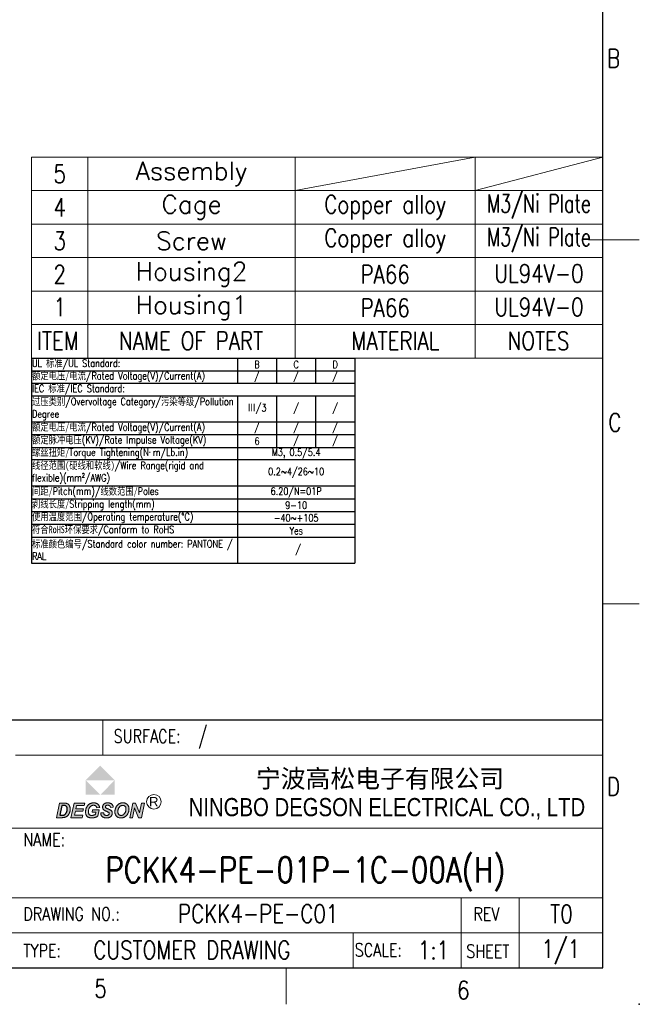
# Model space of a CAD drawing. Header units: inches. Extents: x 10161 to 10458, y -1741 to -1531.
# Tile 14 of 15: x 10373 to 10458, y -1741 to -1606. Entities that reach past the tile are written whole.
import ezdxf
from ezdxf.enums import TextEntityAlignment as Align

# ---------------------------------------------------------------- set-up
doc = ezdxf.new("R2010")
doc.units = ezdxf.units.IN
doc.header["$MEASUREMENT"] = 0
doc.layers.get('0').update_dxf_attribs({"lineweight": 30})
for name, color, linetype, lineweight in [('TEXT', 6, 'Continuous', 13), ('刻字', 1, 'Continuous', 13), ('尺寸线', 3, 'Continuous', 13), ('轮廓线', 7, 'Continuous', 30)]:
    doc.layers.add(name, color=color, linetype=linetype, lineweight=lineweight)
doc.styles.add('arial-V1.1', font='arial.ttf')
doc.styles.add('Romans-高1.8', font='romans.shx', dxfattribs={"width": 0.8, "height": 1.8})
doc.styles.add('romans-高2.5', font='romans.shx', dxfattribs={"width": 0.8, "height": 2.5})
doc.styles.add('romans-高3.5', font='romans.shx', dxfattribs={"width": 0.8, "height": 3.5})
doc.styles.add('宋体-高2.5', font='txt', dxfattribs={"width": 0.8, "height": 2.5})
doc.styles.add('黑体-V1.1', font='simhei.ttf')

# ---------------------------------------------------------------- blocks, each defined once
blk = doc.blocks.new('*T6')
at = {"layer": '尺寸线', "color": 0, "lineweight": -2}
for p, q in [((0, 0), (28.29, 0)), ((0, 0), (0, -1.75)), ((28.29, 0), (33.66, 0)), ((28.29, 0), (28.29, -1.75)), ((33.66, 0), (39.03, 0)), ((33.66, 0), (33.66, -1.75)), ((39.03, 0), (44.41, 0)), ((39.03, 0), (39.03, -1.75)), ((44.41, 0), (44.41, -1.75)), ((0, -1.75), (28.29, -1.75)), ((0, -1.75), (0, -3.45)), ((28.29, -1.75), (33.66, -1.75)), ((28.29, -1.75), (28.29, -3.45)), ((33.66, -1.75), (39.03, -1.75)), ((33.66, -1.75), (33.66, -3.45)), ((39.03, -1.75), (44.41, -1.75)), ((39.03, -1.75), (39.03, -3.45)), ((44.41, -1.75), (44.41, -3.45)), ((0, -3.45), (28.29, -3.45)), ((0, -3.45), (0, -5.2)), ((28.29, -3.45), (33.66, -3.45)), ((33.66, -3.45), (39.03, -3.45)), ((39.03, -3.45), (44.41, -3.45)), ((44.41, -3.45), (44.41, -5.2)), ((0, -5.2), (28.29, -5.2)), ((0, -5.2), (0, -8.77)), ((28.29, -5.2), (33.66, -5.2)), ((28.29, -5.2), (28.29, -8.77)), ((33.66, -5.2), (39.03, -5.2)), ((33.66, -5.2), (33.66, -8.77)), ((39.03, -5.2), (44.41, -5.2)), ((39.03, -5.2), (39.03, -8.77)), ((44.41, -5.2), (44.41, -8.77)), ((0, -8.77), (28.29, -8.77)), ((0, -8.77), (0, -10.52)), ((28.29, -8.77), (33.66, -8.77)), ((28.29, -8.77), (28.29, -10.52)), ((33.66, -8.77), (39.03, -8.77)), ((33.66, -8.77), (33.66, -10.52)), ((39.03, -8.77), (44.41, -8.77)), ((39.03, -8.77), (39.03, -10.52)), ((44.41, -8.77), (44.41, -10.52)), ((0, -10.52), (28.29, -10.52)), ((0, -10.52), (0, -12.27)), ((28.29, -10.52), (33.66, -10.52)), ((28.29, -10.52), (28.29, -12.27)), ((33.66, -10.52), (39.03, -10.52)), ((33.66, -10.52), (33.66, -12.27)), ((39.03, -10.52), (44.41, -10.52)), ((39.03, -10.52), (39.03, -12.27)), ((44.41, -10.52), (44.41, -12.27)), ((0, -12.27), (28.29, -12.27)), ((0, -12.27), (0, -13.95)), ((28.29, -12.27), (33.66, -12.27)), ((28.29, -12.27), (28.29, -13.95)), ((33.66, -12.27), (39.03, -12.27)), ((39.03, -12.27), (44.41, -12.27)), ((44.41, -12.27), (44.41, -13.95)), ((0, -13.95), (28.29, -13.95)), ((0, -13.95), (0, -17.57)), ((28.29, -13.95), (33.66, -13.95)), ((28.29, -13.95), (28.29, -17.57)), ((33.66, -13.95), (39.03, -13.95)), ((39.03, -13.95), (44.41, -13.95)), ((44.41, -13.95), (44.41, -17.57)), ((0, -17.57), (28.29, -17.57)), ((0, -17.57), (0, -19.32)), ((28.29, -17.57), (33.66, -17.57)), ((28.29, -17.57), (28.29, -19.32)), ((33.66, -17.57), (39.03, -17.57)), ((39.03, -17.57), (44.41, -17.57)), ((44.41, -17.57), (44.41, -19.32)), ((0, -19.32), (28.29, -19.32)), ((0, -19.32), (0, -21.08)), ((28.29, -19.32), (33.66, -19.32)), ((28.29, -19.32), (28.29, -21.08)), ((33.66, -19.32), (39.03, -19.32)), ((39.03, -19.32), (44.41, -19.32)), ((44.41, -19.32), (44.41, -21.08)), ((0, -21.08), (28.29, -21.08)), ((0, -21.08), (0, -22.83)), ((28.29, -21.08), (33.66, -21.08)), ((28.29, -21.08), (28.29, -22.83)), ((33.66, -21.08), (39.03, -21.08)), ((39.03, -21.08), (44.41, -21.08)), ((44.41, -21.08), (44.41, -22.83)), ((0, -22.83), (28.29, -22.83)), ((0, -22.83), (0, -24.58)), ((28.29, -22.83), (33.66, -22.83)), ((28.29, -22.83), (28.29, -24.58)), ((33.66, -22.83), (39.03, -22.83)), ((39.03, -22.83), (44.41, -22.83)), ((44.41, -22.83), (44.41, -24.58)), ((0, -24.58), (28.29, -24.58)), ((0, -24.58), (0, -28.15)), ((28.29, -24.58), (33.66, -24.58)), ((28.29, -24.58), (28.29, -28.15)), ((33.66, -24.58), (39.03, -24.58)), ((39.03, -24.58), (44.41, -24.58)), ((44.41, -24.58), (44.41, -28.15)), ((0, -28.15), (28.29, -28.15)), ((28.29, -28.15), (33.66, -28.15)), ((33.66, -28.15), (39.03, -28.15)), ((39.03, -28.15), (44.41, -28.15))]:
    blk.add_line(p, q, dxfattribs=at)
at = {"layer": '尺寸线', "color": 6, "lineweight": 13, "style": 'Romans-高1.8'}
for s, insert, char_height, width, attachment_point in [('UL {\\fNSimSun|b0|i0|c134|p49;标准\\Fsimplex|c0;/}UL Standard:', (0.06, -0.88), 1.0183, 28.1657, 4), ('{\\C3;B}', (30.97, -0.88), 1.018, 5.2543, 5), ('{\\C3;C}', (36.35, -0.88), 1.018, 5.2543, 5), ('{\\C3;D}', (41.72, -0.88), 1.018, 5.2543, 5), ('{\\fSimSun|b0|i0|c134|p54;额定电压/\\fSimSun|b0|i0|c134|p2;电流}/Rated Voltage(V)/Current(A)', (0.06, -2.6), 1.0183, 28.1657, 4), ('IEC {\\fNSimSun|b0|i0|c134|p49;标准}/IEC Standard:', (0.06, -4.33), 1.0183, 44.2886, 4), ('{\\fSimSun|b0|i0|c134|p54;过压类别}/Overvoltage Category/{\\fSimSun|b0|i0|c134|p54;污染等级}/Pollution Degree', (0.06, -6.99), 1.0183, 28.1657, 4), ('{\\fNSimSun|b0|i0|c134|p49;\\C3;Ⅲ\\Fromans|c0;/3}', (30.97, -6.99), 1.0183, 5.2543, 5), ('{\\C3;/}', (36.35, -6.99), 1.018, 5.2543, 5), ('{\\C3;/}', (41.72, -6.99), 1.018, 5.2543, 5), ('{\\fSimSun|b0|i0|c134|p54;额定电压/\\fSimSun|b0|i0|c134|p2;电流}/Rated Voltage(V)/Current(A)', (0.06, -9.64), 1.0183, 28.1657, 4), ('{\\C3;/} ', (30.97, -9.64), 1.018, 5.2543, 5), ('{\\C3;/}', (36.35, -9.64), 1.018, 5.2543, 5), ('{\\C3;/}', (41.72, -9.64), 1.018, 5.2543, 5), ('{\\fSimSun|b0|i0|c134|p54;额定脉冲电压}(KV)/Rate Impulse Voltage(KV)', (0.06, -11.4), 1.0183, 28.1657, 4), ('{\\C3;/}', (36.35, -11.4), 1.018, 5.2543, 5), ('{\\C3;/}', (41.72, -11.4), 1.018, 5.2543, 5), ('{\\C3;6}', (30.97, -11.4), 1.018, 5.2543, 5), ('{\\fSimSun|b0|i0|c134|p2;螺丝扭矩\\fNSimSun|b0|i0|c134|p49;/}Torque Tightening(N{\\fMicrosoft YaHei|b0|i0|c134|p34;· }m/Lb.in)', (0.06, -13.11), 1.01829, 28.1657, 4), ('{\\C3;M3, 0.5/5.4 }', (36.35, -13.11), 1.0183, 16.0029, 5), ('{\\fSimSun|b0|i0|c134|p2;线径范围\\fSimSun|b0|i0|c0|p2;(\\fSimSun|b0|i0|c134|p2;硬线和软线\\fSimSun|b0|i0|c0|p2;)}/Wire Range(rigid and flexible)(mm²/AWG)', (0.06, -15.76), 1.01829, 28.1657, 4), ('{\\C3;0.2~4/26~10}', (36.35, -15.76), 1.0183, 16.0029, 5), ('{\\fSimSun|b0|i0|c134|p2;间距\\fNSimSun|b0|i0|c134|p49;/}Pitch(mm)/{\\fSimSun|b0|i0|c134|p2;线数范围\\fNSimSun|b0|i0|c134|p49;/\\Fsimplex|c0;Poles}', (0.06, -18.45), 1.01829, 28.1657, 4), ('{\\C3;6.20/N=01P}', (36.35, -18.45), 1.0183, 16.0029, 5), ('{\\fSimSun|b0|i0|c134|p2;剥线长度\\fNSimSun|b0|i0|c134|p49;/}Stripping length(mm)', (0.06, -20.2), 1.0183, 28.1657, 4), ('{\\C3;9-10}', (36.35, -20.2), 1.018, 16.0029, 5), ('{\\fSimSun|b0|i0|c134|p2;使用温度范围}/Operating temperature(%%DC)', (0.06, -21.95), 1.0183, 28.1657, 4), ('{\\C3;-40~+105}', (36.35, -21.95), 1.0183, 16.0029, 5), ('{\\fSimSun|b0|i0|c134|p2;符合\\fSimSun|b0|i0|c0|p2;RoHS\\fSimSun|b0|i0|c134|p2;环保要求}/Conform to RoHS', (0.06, -23.71), 1.0183, 28.1657, 4), ('{\\C3;Yes}', (36.35, -23.71), 1.018, 16.0029, 5)]:
    blk.add_mtext(s, dxfattribs=dict(at, insert=insert, char_height=char_height, width=width, attachment_point=attachment_point))
at = {"layer": '尺寸线', "lineweight": 13, "style": 'Romans-高1.8'}
for s, insert, char_height, width, attachment_point in [('/', (30.97, -2.6), 1.02, 5.2543, 5), ('/', (36.35, -2.6), 1.02, 5.2543, 5), ('/', (41.72, -2.6), 1.02, 5.2543, 5), ('{\\fSimSun|b0|i0|c134|p2;\\C6;标准颜色编号\\Fromans|c134;/Standard color number: PANTONE / RAL }', (0.06, -26.37), 1.0183, 28.1657, 4), (' /', (36.35, -26.37), 1.018, 16.0029, 5)]:
    blk.add_mtext(s, dxfattribs=dict(at, insert=insert, char_height=char_height, width=width, attachment_point=attachment_point))
blk = doc.blocks.new('FOR-1754 Rev.1.1-A4客户图')
at = {"layer": '轮廓线'}
h = blk.add_hatch(color=1, dxfattribs=at)
h.paths.add_polyline_path([(-69.07, 27.78), (-71.07, 25.78), (-67.07, 25.78)])
h.paths.add_polyline_path([(-67.07, 25.78), (-69.07, 23.77), (-67.07, 23.77)])
h.paths.add_polyline_path([(-71.07, 25.78), (-71.07, 23.77), (-69.07, 23.77)])
blk.add_hatch(color=1, dxfattribs=at).paths.add_polyline_path([(-69.07, 23.77), (-67.07, 23.77), (-67.07, 25.78)])
h = blk.add_hatch(color=256, dxfattribs=at)
h.paths.add_polyline_path([(-65.7, 22.64), (-65.74, 22.65), (-65.79, 22.66), (-65.84, 22.66), (-65.89, 22.67), (-65.94, 22.67), (-65.98, 22.67), (-66.03, 22.66), (-66.08, 22.66), (-66.13, 22.65), (-66.17, 22.65), (-66.22, 22.64), (-66.27, 22.62), (-66.31, 22.61), (-66.35, 22.59), (-66.39, 22.58), (-66.44, 22.56), (-66.48, 22.53), (-66.52, 22.51), (-66.56, 22.48), (-66.6, 22.45), (-66.63, 22.42), (-66.67, 22.39), (-66.7, 22.36), (-66.73, 22.32), (-66.77, 22.29), (-66.79, 22.25), (-66.81, 22.23), (-66.84, 22.19), (-66.86, 22.15), (-66.88, 22.11), (-66.9, 22.07), (-66.92, 22.02), (-66.94, 21.98), (-66.96, 21.93), (-66.98, 21.89), (-66.99, 21.84), (-67.01, 21.79), (-67.02, 21.75), (-67.03, 21.7), (-67.04, 21.65), (-67.05, 21.6), (-67.05, 21.56), (-67.06, 21.51), (-67.06, 21.46), (-67.06, 21.42), (-67.06, 21.41), (-67.06, 21.36), (-67.06, 21.32), (-67.05, 21.27), (-67.04, 21.22), (-67.03, 21.18), (-67.02, 21.13), (-67, 21.09), (-66.98, 21.04), (-66.97, 21), (-66.94, 20.96), (-66.92, 20.92), (-66.89, 20.89), (-66.86, 20.85), (-66.83, 20.82), (-66.79, 20.79), (-66.75, 20.75), (-66.71, 20.72), (-66.7, 20.72), (-66.66, 20.69), (-66.62, 20.67), (-66.58, 20.66), (-66.54, 20.64), (-66.49, 20.63), (-66.45, 20.62), (-66.4, 20.61), (-66.35, 20.6), (-66.3, 20.6), (-66.24, 20.6), (-66.21, 20.6), (-66.16, 20.6), (-66.11, 20.6), (-66.06, 20.61), (-66.01, 20.62), (-65.97, 20.63), (-65.92, 20.64), (-65.88, 20.66), (-65.83, 20.67), (-65.79, 20.69), (-65.75, 20.71), (-65.71, 20.73), (-65.67, 20.76), (-65.63, 20.78), (-65.59, 20.81), (-65.56, 20.84), (-65.52, 20.87), (-65.49, 20.9), (-65.45, 20.93), (-65.42, 20.97), (-65.39, 21), (-65.37, 21.04), (-65.34, 21.08), (-65.31, 21.12), (-65.29, 21.17), (-65.26, 21.21), (-65.26, 21.23), (-65.24, 21.27), (-65.22, 21.32), (-65.2, 21.36), (-65.18, 21.41), (-65.17, 21.45), (-65.16, 21.5), (-65.14, 21.54), (-65.14, 21.59), (-65.13, 21.64), (-65.12, 21.68), (-65.12, 21.73), (-65.12, 21.78), (-65.11, 21.83), (-65.11, 21.84), (-65.12, 21.89), (-65.12, 21.94), (-65.13, 21.99), (-65.14, 22.04), (-65.15, 22.09), (-65.16, 22.13), (-65.17, 22.17), (-65.19, 22.22), (-65.21, 22.26), (-65.23, 22.3), (-65.26, 22.33), (-65.28, 22.37), (-65.31, 22.4), (-65.34, 22.44), (-65.35, 22.44), (-65.38, 22.47), (-65.41, 22.5), (-65.45, 22.53), (-65.49, 22.55), (-65.53, 22.57), (-65.57, 22.59), (-65.61, 22.61), (-65.65, 22.63)])
h.paths.add_polyline_path([(-65.8, 22.29), (-65.76, 22.27), (-65.72, 22.25), (-65.69, 22.22), (-65.65, 22.19), (-65.64, 22.17), (-65.61, 22.14), (-65.59, 22.1), (-65.57, 22.06), (-65.55, 22.02), (-65.54, 21.97), (-65.53, 21.92), (-65.53, 21.87), (-65.53, 21.82), (-65.53, 21.8), (-65.53, 21.76), (-65.53, 21.71), (-65.54, 21.66), (-65.55, 21.62), (-65.56, 21.57), (-65.57, 21.53), (-65.59, 21.48), (-65.6, 21.43), (-65.62, 21.38), (-65.65, 21.34), (-65.67, 21.29), (-65.7, 21.25), (-65.72, 21.21), (-65.75, 21.17), (-65.78, 21.14), (-65.81, 21.11), (-65.84, 21.08), (-65.88, 21.05), (-65.93, 21.02), (-65.98, 20.99), (-66.02, 20.98), (-66.06, 20.96), (-66.11, 20.95), (-66.15, 20.94), (-66.2, 20.94), (-66.24, 20.94), (-66.29, 20.95), (-66.34, 20.96), (-66.38, 20.98), (-66.42, 20.99), (-66.46, 21.02), (-66.5, 21.05), (-66.53, 21.08), (-66.56, 21.12), (-66.58, 21.15), (-66.6, 21.19), (-66.62, 21.24), (-66.64, 21.28), (-66.65, 21.33), (-66.65, 21.38), (-66.65, 21.43), (-66.65, 21.46), (-66.65, 21.51), (-66.65, 21.56), (-66.64, 21.61), (-66.63, 21.65), (-66.62, 21.7), (-66.61, 21.74), (-66.59, 21.79), (-66.58, 21.83), (-66.56, 21.87), (-66.54, 21.92), (-66.52, 21.96), (-66.49, 22), (-66.46, 22.04), (-66.44, 22.07), (-66.41, 22.11), (-66.38, 22.15), (-66.34, 22.18), (-66.31, 22.21), (-66.27, 22.24), (-66.23, 22.26), (-66.19, 22.28), (-66.15, 22.3), (-66.11, 22.31), (-66.07, 22.32), (-66.02, 22.32), (-65.97, 22.32), (-65.94, 22.32), (-65.89, 22.32), (-65.85, 22.31)], flags=16)
h.paths.add_polyline_path([(-65.01, 20.63), (-64.62, 20.63), (-64.34, 21.98), (-63.8, 20.63), (-63.42, 20.63), (-63, 22.63), (-63.38, 22.63), (-63.66, 21.29), (-64.21, 22.63), (-64.59, 22.63)])
h.paths.add_polyline_path([(-68.2, 22.32), (-68.15, 22.33), (-68.1, 22.34), (-68.04, 22.34), (-67.99, 22.34), (-67.94, 22.33), (-67.89, 22.32), (-67.85, 22.31), (-67.81, 22.29), (-67.77, 22.26), (-67.74, 22.22), (-67.71, 22.19), (-67.69, 22.14), (-67.68, 22.1), (-67.67, 22.04), (-67.28, 22.06), (-67.28, 22.1), (-67.29, 22.15), (-67.3, 22.19), (-67.31, 22.24), (-67.33, 22.28), (-67.35, 22.32), (-67.37, 22.36), (-67.4, 22.4), (-67.42, 22.44), (-67.46, 22.47), (-67.49, 22.5), (-67.5, 22.51), (-67.53, 22.54), (-67.57, 22.56), (-67.61, 22.58), (-67.65, 22.6), (-67.69, 22.61), (-67.73, 22.63), (-67.78, 22.64), (-67.82, 22.65), (-67.87, 22.66), (-67.93, 22.66), (-67.98, 22.67), (-68.04, 22.67), (-68.04, 22.67), (-68.09, 22.67), (-68.15, 22.66), (-68.2, 22.66), (-68.25, 22.65), (-68.3, 22.64), (-68.34, 22.63), (-68.38, 22.61), (-68.43, 22.59), (-68.46, 22.57), (-68.5, 22.55), (-68.53, 22.53), (-68.56, 22.5), (-68.57, 22.5), (-68.6, 22.46), (-68.63, 22.43), (-68.66, 22.39), (-68.68, 22.35), (-68.7, 22.31), (-68.72, 22.27), (-68.73, 22.22), (-68.74, 22.18), (-68.75, 22.13), (-68.75, 22.08), (-68.75, 22.06), (-68.74, 22.01), (-68.73, 21.96), (-68.72, 21.91), (-68.71, 21.87), (-68.69, 21.83), (-68.68, 21.82), (-68.66, 21.78), (-68.63, 21.75), (-68.59, 21.71), (-68.56, 21.68), (-68.52, 21.66), (-68.49, 21.64), (-68.46, 21.62), (-68.42, 21.6), (-68.38, 21.58), (-68.34, 21.56), (-68.29, 21.53), (-68.23, 21.51), (-68.18, 21.49), (-68.13, 21.47), (-68.07, 21.44), (-68.02, 21.41), (-67.98, 21.39), (-67.94, 21.37), (-67.91, 21.35), (-67.89, 21.34), (-67.87, 21.32), (-67.84, 21.28), (-67.82, 21.24), (-67.82, 21.18), (-67.83, 21.13), (-67.85, 21.09), (-67.87, 21.05), (-67.92, 21.01), (-67.96, 20.99), (-67.99, 20.97), (-68.04, 20.96), (-68.09, 20.95), (-68.14, 20.94), (-68.2, 20.94), (-68.24, 20.94), (-68.3, 20.95), (-68.35, 20.96), (-68.4, 20.97), (-68.44, 20.98), (-68.48, 21), (-68.51, 21.02), (-68.54, 21.06), (-68.56, 21.1), (-68.58, 21.14), (-68.59, 21.18), (-68.59, 21.24), (-68.6, 21.3), (-68.99, 21.28), (-68.99, 21.25), (-68.99, 21.2), (-68.98, 21.15), (-68.98, 21.1), (-68.97, 21.05), (-68.95, 21.01), (-68.94, 20.97), (-68.92, 20.93), (-68.9, 20.9), (-68.88, 20.86), (-68.85, 20.83), (-68.82, 20.79), (-68.78, 20.76), (-68.74, 20.74), (-68.7, 20.71), (-68.65, 20.69), (-68.63, 20.68), (-68.59, 20.66), (-68.54, 20.65), (-68.5, 20.63), (-68.45, 20.62), (-68.41, 20.61), (-68.36, 20.61), (-68.31, 20.6), (-68.26, 20.6), (-68.2, 20.6), (-68.19, 20.6), (-68.13, 20.6), (-68.08, 20.6), (-68.03, 20.61), (-67.98, 20.62), (-67.93, 20.63), (-67.89, 20.64), (-67.84, 20.66), (-67.8, 20.67), (-67.76, 20.69), (-67.72, 20.71), (-67.69, 20.74), (-67.65, 20.76), (-67.62, 20.79), (-67.59, 20.82), (-67.55, 20.86), (-67.52, 20.89), (-67.5, 20.93), (-67.47, 20.97), (-67.46, 21.01), (-67.44, 21.06), (-67.43, 21.1), (-67.42, 21.14), (-67.41, 21.19), (-67.41, 21.24), (-67.41, 21.25), (-67.42, 21.3), (-67.42, 21.35), (-67.43, 21.4), (-67.45, 21.44), (-67.47, 21.48), (-67.49, 21.52), (-67.52, 21.56), (-67.55, 21.59), (-67.56, 21.6), (-67.58, 21.62), (-67.61, 21.64), (-67.64, 21.66), (-67.68, 21.68), (-67.72, 21.7), (-67.77, 21.73), (-67.81, 21.75), (-67.87, 21.78), (-67.93, 21.8), (-67.99, 21.83), (-68.05, 21.86), (-68.11, 21.88), (-68.16, 21.91), (-68.2, 21.93), (-68.24, 21.95), (-68.27, 21.97), (-68.29, 21.99), (-68.3, 22), (-68.33, 22.04), (-68.35, 22.08), (-68.35, 22.13), (-68.35, 22.16), (-68.34, 22.21), (-68.31, 22.25), (-68.28, 22.29), (-68.24, 22.31)])
h.paths.add_polyline_path([(-70.12, 22.32), (-70.07, 22.33), (-70.02, 22.33), (-69.97, 22.33), (-69.95, 22.33), (-69.9, 22.33), (-69.85, 22.32), (-69.81, 22.31), (-69.77, 22.29), (-69.73, 22.27), (-69.69, 22.25), (-69.67, 22.23), (-69.64, 22.2), (-69.61, 22.17), (-69.59, 22.13), (-69.56, 22.09), (-69.55, 22.04), (-69.53, 21.99), (-69.14, 22.04), (-69.15, 22.08), (-69.17, 22.13), (-69.18, 22.17), (-69.2, 22.22), (-69.22, 22.26), (-69.25, 22.3), (-69.27, 22.34), (-69.3, 22.38), (-69.32, 22.41), (-69.36, 22.45), (-69.39, 22.48), (-69.42, 22.51), (-69.44, 22.52), (-69.47, 22.54), (-69.51, 22.56), (-69.55, 22.58), (-69.59, 22.6), (-69.63, 22.62), (-69.68, 22.63), (-69.72, 22.64), (-69.77, 22.65), (-69.82, 22.66), (-69.87, 22.66), (-69.92, 22.67), (-69.98, 22.67), (-70, 22.67), (-70.05, 22.67), (-70.1, 22.66), (-70.15, 22.66), (-70.2, 22.65), (-70.24, 22.64), (-70.29, 22.63), (-70.33, 22.61), (-70.38, 22.6), (-70.42, 22.58), (-70.46, 22.56), (-70.5, 22.54), (-70.54, 22.52), (-70.58, 22.49), (-70.6, 22.47), (-70.64, 22.45), (-70.67, 22.42), (-70.71, 22.39), (-70.74, 22.35), (-70.77, 22.32), (-70.8, 22.28), (-70.83, 22.25), (-70.86, 22.21), (-70.88, 22.17), (-70.91, 22.13), (-70.93, 22.08), (-70.96, 22.04), (-70.97, 21.99), (-70.99, 21.94), (-71.01, 21.9), (-71.03, 21.85), (-71.04, 21.81), (-71.05, 21.76), (-71.06, 21.72), (-71.07, 21.67), (-71.08, 21.62), (-71.08, 21.58), (-71.09, 21.53), (-71.09, 21.48), (-71.09, 21.43), (-71.09, 21.38), (-71.09, 21.33), (-71.08, 21.28), (-71.08, 21.23), (-71.07, 21.18), (-71.05, 21.14), (-71.04, 21.09), (-71.03, 21.05), (-71.01, 21.01), (-70.99, 20.97), (-70.97, 20.93), (-70.94, 20.9), (-70.91, 20.86), (-70.89, 20.83), (-70.85, 20.8), (-70.82, 20.77), (-70.8, 20.75), (-70.76, 20.72), (-70.73, 20.7), (-70.69, 20.68), (-70.65, 20.66), (-70.61, 20.65), (-70.56, 20.64), (-70.52, 20.62), (-70.47, 20.62), (-70.42, 20.61), (-70.36, 20.6), (-70.31, 20.6), (-70.25, 20.6), (-70.21, 20.6), (-70.16, 20.6), (-70.11, 20.61), (-70.07, 20.61), (-70.02, 20.62), (-69.97, 20.62), (-69.92, 20.63), (-69.88, 20.64), (-69.83, 20.66), (-69.78, 20.67), (-69.74, 20.68), (-69.69, 20.7), (-69.64, 20.72), (-69.6, 20.74), (-69.55, 20.76), (-69.51, 20.78), (-69.47, 20.8), (-69.43, 20.82), (-69.4, 20.84), (-69.22, 21.7), (-70.11, 21.7), (-70.18, 21.37), (-69.67, 21.37), (-69.73, 21.07), (-69.75, 21.06), (-69.79, 21.04), (-69.83, 21.03), (-69.87, 21.01), (-69.92, 21), (-69.97, 20.98), (-70.01, 20.97), (-70.06, 20.96), (-70.1, 20.95), (-70.15, 20.95), (-70.2, 20.94), (-70.24, 20.94), (-70.29, 20.94), (-70.34, 20.95), (-70.39, 20.96), (-70.43, 20.97), (-70.48, 20.99), (-70.51, 21.01), (-70.55, 21.04), (-70.58, 21.06), (-70.59, 21.08), (-70.62, 21.11), (-70.64, 21.15), (-70.65, 21.19), (-70.67, 21.23), (-70.68, 21.27), (-70.69, 21.32), (-70.69, 21.38), (-70.69, 21.44), (-70.69, 21.49), (-70.69, 21.54), (-70.68, 21.59), (-70.68, 21.64), (-70.67, 21.69), (-70.66, 21.73), (-70.65, 21.78), (-70.63, 21.82), (-70.62, 21.87), (-70.6, 21.91), (-70.58, 21.95), (-70.56, 22), (-70.53, 22.04), (-70.5, 22.08), (-70.47, 22.11), (-70.44, 22.15), (-70.41, 22.18), (-70.38, 22.21), (-70.34, 22.23), (-70.34, 22.23), (-70.29, 22.26), (-70.25, 22.28), (-70.21, 22.29), (-70.16, 22.31)])
h.paths.add_polyline_path([(-71.26, 22.3), (-71.19, 22.63), (-72.67, 22.63), (-73.09, 20.63), (-71.53, 20.63), (-71.45, 20.97), (-72.62, 20.97), (-72.49, 21.51), (-71.46, 21.51), (-71.39, 21.84), (-72.42, 21.84), (-72.33, 22.3)])
h.paths.add_polyline_path([(-73.95, 22.63), (-74.01, 22.63), (-74.07, 22.63), (-74.14, 22.63), (-74.68, 22.63), (-75.1, 20.63), (-74.38, 20.63), (-74.31, 20.63), (-74.26, 20.64), (-74.2, 20.64), (-74.15, 20.64), (-74.11, 20.65), (-74.07, 20.65), (-74.03, 20.66), (-74, 20.66), (-73.97, 20.67), (-73.92, 20.69), (-73.87, 20.7), (-73.82, 20.72), (-73.78, 20.74), (-73.74, 20.76), (-73.7, 20.78), (-73.66, 20.81), (-73.63, 20.83), (-73.6, 20.85), (-73.57, 20.88), (-73.54, 20.91), (-73.51, 20.95), (-73.48, 20.98), (-73.45, 21.02), (-73.42, 21.06), (-73.39, 21.1), (-73.37, 21.14), (-73.34, 21.18), (-73.32, 21.23), (-73.31, 21.25), (-73.29, 21.29), (-73.27, 21.33), (-73.26, 21.37), (-73.25, 21.42), (-73.23, 21.46), (-73.22, 21.51), (-73.21, 21.55), (-73.21, 21.6), (-73.2, 21.65), (-73.2, 21.7), (-73.2, 21.75), (-73.19, 21.8), (-73.19, 21.85), (-73.2, 21.89), (-73.2, 21.94), (-73.21, 21.99), (-73.22, 22.04), (-73.23, 22.08), (-73.24, 22.13), (-73.26, 22.18), (-73.27, 22.22), (-73.29, 22.26), (-73.31, 22.3), (-73.33, 22.32), (-73.36, 22.37), (-73.39, 22.4), (-73.42, 22.44), (-73.45, 22.47), (-73.46, 22.48), (-73.5, 22.51), (-73.54, 22.53), (-73.59, 22.56), (-73.63, 22.58), (-73.66, 22.59), (-73.71, 22.6), (-73.75, 22.61), (-73.8, 22.62), (-73.85, 22.63), (-73.88, 22.63), (-73.91, 22.63)])
h.paths.add_polyline_path([(-73.96, 22.3), (-73.92, 22.29), (-73.88, 22.29), (-73.85, 22.28), (-73.81, 22.26), (-73.78, 22.24), (-73.74, 22.21), (-73.71, 22.18), (-73.68, 22.14), (-73.66, 22.1), (-73.64, 22.07), (-73.63, 22.03), (-73.62, 21.98), (-73.61, 21.93), (-73.61, 21.87), (-73.61, 21.82), (-73.61, 21.8), (-73.61, 21.75), (-73.61, 21.7), (-73.62, 21.65), (-73.63, 21.6), (-73.63, 21.55), (-73.65, 21.51), (-73.66, 21.46), (-73.67, 21.42), (-73.69, 21.38), (-73.7, 21.36), (-73.73, 21.31), (-73.75, 21.27), (-73.78, 21.23), (-73.8, 21.19), (-73.83, 21.15), (-73.86, 21.12), (-73.9, 21.09), (-73.91, 21.07), (-73.95, 21.04), (-73.99, 21.02), (-74.04, 21), (-74.08, 20.98), (-74.11, 20.98), (-74.15, 20.97), (-74.19, 20.96), (-74.24, 20.96), (-74.29, 20.96), (-74.35, 20.96), (-74.41, 20.96), (-74.62, 20.96), (-74.34, 22.3), (-74.1, 22.3), (-74.08, 22.3), (-74.02, 22.3)], flags=16)
at = {"layer": 'TEXT'}
for p, q in [((0, 50), (5, 50)), ((-43.5, 0), (-43.5, -5))]:
    blk.add_line(p, q, dxfattribs=at)
at = {"layer": '刻字'}
for points in [[(-73.19, 21.85), (-73.19, 21.8), (-73.2, 21.75), (-73.2, 21.7), (-73.2, 21.65), (-73.21, 21.6), (-73.21, 21.55), (-73.22, 21.51), (-73.23, 21.46), (-73.25, 21.42), (-73.26, 21.37), (-73.27, 21.33), (-73.29, 21.29), (-73.31, 21.25), (-73.32, 21.23), (-73.34, 21.18), (-73.37, 21.14), (-73.39, 21.1), (-73.42, 21.06), (-73.45, 21.02), (-73.48, 20.98), (-73.51, 20.95), (-73.54, 20.91), (-73.57, 20.88), (-73.6, 20.85), (-73.63, 20.83), (-73.66, 20.81), (-73.7, 20.78), (-73.74, 20.76), (-73.78, 20.74), (-73.82, 20.72), (-73.87, 20.7), (-73.92, 20.69), (-73.97, 20.67), (-74, 20.66), (-74.03, 20.66), (-74.07, 20.65), (-74.11, 20.65), (-74.15, 20.64), (-74.2, 20.64), (-74.26, 20.64), (-74.31, 20.63), (-74.38, 20.63), (-75.1, 20.63), (-74.68, 22.63), (-74.14, 22.63), (-74.07, 22.63), (-74.01, 22.63), (-73.95, 22.63), (-73.91, 22.63), (-73.88, 22.63), (-73.85, 22.63), (-73.8, 22.62), (-73.75, 22.61), (-73.71, 22.6), (-73.66, 22.59), (-73.63, 22.58), (-73.59, 22.56), (-73.54, 22.53), (-73.5, 22.51), (-73.46, 22.48), (-73.45, 22.47), (-73.42, 22.44), (-73.39, 22.4), (-73.36, 22.37), (-73.33, 22.32), (-73.31, 22.3), (-73.29, 22.26), (-73.27, 22.22), (-73.26, 22.18), (-73.24, 22.13), (-73.23, 22.08), (-73.22, 22.04), (-73.21, 21.99), (-73.2, 21.94), (-73.2, 21.89)], [(-72.67, 22.63), (-73.09, 20.63), (-71.53, 20.63), (-71.45, 20.97), (-72.62, 20.97), (-72.49, 21.51), (-71.46, 21.51), (-71.39, 21.84), (-72.42, 21.84), (-72.33, 22.3), (-71.26, 22.3), (-71.19, 22.63)], [(-70.15, 22.66), (-70.2, 22.65), (-70.24, 22.64), (-70.29, 22.63), (-70.33, 22.61), (-70.38, 22.6), (-70.42, 22.58), (-70.46, 22.56), (-70.5, 22.54), (-70.54, 22.52), (-70.58, 22.49), (-70.6, 22.47), (-70.64, 22.45), (-70.67, 22.42), (-70.71, 22.39), (-70.74, 22.35), (-70.77, 22.32), (-70.8, 22.28), (-70.83, 22.25), (-70.86, 22.21), (-70.88, 22.17), (-70.91, 22.13), (-70.93, 22.08), (-70.96, 22.04), (-70.98, 21.99), (-70.98, 21.99), (-70.99, 21.94), (-71.01, 21.9), (-71.03, 21.85), (-71.04, 21.81), (-71.05, 21.76), (-71.06, 21.72), (-71.07, 21.67), (-71.08, 21.62), (-71.08, 21.58), (-71.09, 21.53), (-71.09, 21.48), (-71.09, 21.43), (-71.09, 21.38), (-71.09, 21.33), (-71.08, 21.28), (-71.08, 21.23), (-71.07, 21.18), (-71.05, 21.14), (-71.04, 21.09), (-71.03, 21.05), (-71.01, 21.01), (-70.99, 20.97), (-70.97, 20.93), (-70.94, 20.9), (-70.91, 20.86), (-70.89, 20.83), (-70.85, 20.8), (-70.82, 20.77), (-70.8, 20.75), (-70.76, 20.72), (-70.73, 20.7), (-70.69, 20.68), (-70.65, 20.66), (-70.61, 20.65), (-70.56, 20.64), (-70.52, 20.62), (-70.47, 20.62), (-70.42, 20.61), (-70.36, 20.6), (-70.31, 20.6), (-70.25, 20.6), (-70.21, 20.6), (-70.16, 20.6), (-70.11, 20.61), (-70.07, 20.61), (-70.02, 20.62), (-69.97, 20.62), (-69.92, 20.63), (-69.88, 20.64), (-69.83, 20.66), (-69.78, 20.67), (-69.74, 20.68), (-69.69, 20.7), (-69.64, 20.72), (-69.6, 20.74), (-69.55, 20.76), (-69.51, 20.78), (-69.47, 20.8), (-69.43, 20.82), (-69.4, 20.84), (-69.22, 21.7), (-70.11, 21.7), (-70.18, 21.37), (-69.67, 21.37), (-69.73, 21.07), (-69.75, 21.06), (-69.79, 21.04), (-69.83, 21.03), (-69.87, 21.01), (-69.92, 21), (-69.97, 20.98), (-70.01, 20.97), (-70.06, 20.96), (-70.1, 20.95), (-70.15, 20.95), (-70.2, 20.94), (-70.24, 20.94), (-70.29, 20.94), (-70.34, 20.95), (-70.39, 20.96), (-70.43, 20.97), (-70.48, 20.99), (-70.51, 21.01), (-70.55, 21.04), (-70.58, 21.06), (-70.59, 21.08), (-70.62, 21.11), (-70.64, 21.15), (-70.65, 21.19), (-70.67, 21.23), (-70.68, 21.27), (-70.69, 21.32), (-70.69, 21.38), (-70.69, 21.44), (-70.69, 21.44), (-70.69, 21.49), (-70.69, 21.54), (-70.68, 21.59), (-70.68, 21.64), (-70.67, 21.69), (-70.66, 21.73), (-70.65, 21.78), (-70.63, 21.82), (-70.62, 21.87), (-70.6, 21.91), (-70.58, 21.95), (-70.56, 22), (-70.53, 22.04), (-70.5, 22.08), (-70.47, 22.11), (-70.44, 22.15), (-70.41, 22.18), (-70.38, 22.21), (-70.34, 22.23), (-70.34, 22.23), (-70.29, 22.26), (-70.25, 22.28), (-70.21, 22.29), (-70.16, 22.31), (-70.12, 22.32), (-70.07, 22.33), (-70.02, 22.33), (-69.97, 22.33), (-69.95, 22.33), (-69.9, 22.33), (-69.85, 22.32), (-69.81, 22.31), (-69.77, 22.29), (-69.73, 22.27), (-69.69, 22.25), (-69.67, 22.23), (-69.64, 22.2), (-69.61, 22.17), (-69.59, 22.13), (-69.56, 22.09), (-69.55, 22.04), (-69.53, 21.99), (-69.14, 22.04), (-69.15, 22.08), (-69.17, 22.13), (-69.18, 22.17), (-69.2, 22.22), (-69.22, 22.26), (-69.25, 22.3), (-69.27, 22.34), (-69.3, 22.38), (-69.32, 22.41), (-69.36, 22.45), (-69.39, 22.48), (-69.42, 22.51), (-69.44, 22.52), (-69.47, 22.54), (-69.51, 22.56), (-69.55, 22.58), (-69.59, 22.6), (-69.63, 22.62), (-69.68, 22.63), (-69.72, 22.64), (-69.77, 22.65), (-69.82, 22.66), (-69.87, 22.66), (-69.92, 22.67), (-69.98, 22.67), (-70, 22.67), (-70.05, 22.67), (-70.1, 22.66)], [(-68.2, 22.66), (-68.25, 22.65), (-68.3, 22.64), (-68.34, 22.63), (-68.38, 22.61), (-68.43, 22.59), (-68.46, 22.57), (-68.5, 22.55), (-68.53, 22.53), (-68.56, 22.5), (-68.57, 22.5), (-68.6, 22.46), (-68.63, 22.43), (-68.66, 22.39), (-68.68, 22.35), (-68.7, 22.31), (-68.72, 22.27), (-68.73, 22.22), (-68.74, 22.18), (-68.75, 22.13), (-68.75, 22.08), (-68.75, 22.06), (-68.74, 22.01), (-68.73, 21.96), (-68.72, 21.91), (-68.71, 21.87), (-68.69, 21.83), (-68.68, 21.82), (-68.66, 21.78), (-68.63, 21.75), (-68.59, 21.71), (-68.56, 21.68), (-68.52, 21.66), (-68.49, 21.64), (-68.46, 21.62), (-68.42, 21.6), (-68.38, 21.58), (-68.34, 21.56), (-68.29, 21.53), (-68.23, 21.51), (-68.18, 21.49), (-68.13, 21.47), (-68.07, 21.44), (-68.02, 21.41), (-67.98, 21.39), (-67.94, 21.37), (-67.91, 21.35), (-67.89, 21.34), (-67.87, 21.32), (-67.84, 21.28), (-67.82, 21.24), (-67.82, 21.19), (-67.82, 21.17), (-67.83, 21.13), (-67.85, 21.09), (-67.87, 21.05), (-67.91, 21.02), (-67.92, 21.01), (-67.96, 20.99), (-67.99, 20.97), (-68.04, 20.96), (-68.09, 20.95), (-68.14, 20.94), (-68.2, 20.94), (-68.24, 20.94), (-68.3, 20.95), (-68.35, 20.96), (-68.4, 20.97), (-68.44, 20.98), (-68.48, 21), (-68.51, 21.02), (-68.53, 21.05), (-68.55, 21.06), (-68.56, 21.1), (-68.58, 21.14), (-68.59, 21.18), (-68.59, 21.24), (-68.6, 21.3), (-68.99, 21.28), (-68.99, 21.25), (-68.99, 21.2), (-68.98, 21.15), (-68.98, 21.1), (-68.97, 21.05), (-68.95, 21.01), (-68.94, 20.97), (-68.92, 20.93), (-68.9, 20.9), (-68.88, 20.86), (-68.85, 20.83), (-68.82, 20.79), (-68.78, 20.76), (-68.74, 20.74), (-68.7, 20.71), (-68.65, 20.69), (-68.63, 20.68), (-68.59, 20.66), (-68.54, 20.65), (-68.5, 20.63), (-68.45, 20.62), (-68.41, 20.61), (-68.36, 20.61), (-68.31, 20.6), (-68.26, 20.6), (-68.2, 20.6), (-68.19, 20.6), (-68.13, 20.6), (-68.08, 20.6), (-68.03, 20.61), (-67.98, 20.62), (-67.93, 20.63), (-67.89, 20.64), (-67.84, 20.66), (-67.8, 20.67), (-67.76, 20.69), (-67.72, 20.71), (-67.69, 20.74), (-67.65, 20.76), (-67.62, 20.79), (-67.59, 20.82), (-67.55, 20.86), (-67.52, 20.89), (-67.5, 20.93), (-67.47, 20.97), (-67.46, 21.01), (-67.44, 21.06), (-67.43, 21.1), (-67.42, 21.14), (-67.41, 21.19), (-67.41, 21.24), (-67.41, 21.25), (-67.42, 21.3), (-67.42, 21.35), (-67.43, 21.4), (-67.45, 21.44), (-67.47, 21.48), (-67.49, 21.52), (-67.52, 21.56), (-67.55, 21.59), (-67.56, 21.6), (-67.58, 21.62), (-67.61, 21.64), (-67.64, 21.66), (-67.68, 21.68), (-67.72, 21.7), (-67.77, 21.73), (-67.81, 21.75), (-67.87, 21.78), (-67.93, 21.8), (-67.99, 21.83), (-68.05, 21.86), (-68.11, 21.88), (-68.16, 21.91), (-68.2, 21.93), (-68.24, 21.95), (-68.27, 21.97), (-68.29, 21.99), (-68.3, 22), (-68.33, 22.04), (-68.35, 22.08), (-68.35, 22.13), (-68.35, 22.16), (-68.34, 22.21), (-68.31, 22.25), (-68.28, 22.28), (-68.27, 22.29), (-68.24, 22.31), (-68.2, 22.32), (-68.15, 22.33), (-68.1, 22.34), (-68.04, 22.34), (-67.99, 22.34), (-67.94, 22.33), (-67.89, 22.32), (-67.85, 22.31), (-67.81, 22.29), (-67.78, 22.26), (-67.77, 22.26), (-67.74, 22.22), (-67.71, 22.19), (-67.69, 22.14), (-67.68, 22.1), (-67.67, 22.04), (-67.28, 22.06), (-67.28, 22.1), (-67.29, 22.15), (-67.3, 22.19), (-67.31, 22.24), (-67.33, 22.28), (-67.35, 22.32), (-67.37, 22.36), (-67.4, 22.4), (-67.42, 22.44), (-67.46, 22.47), (-67.49, 22.5), (-67.5, 22.51), (-67.53, 22.54), (-67.57, 22.56), (-67.61, 22.58), (-67.65, 22.6), (-67.69, 22.61), (-67.73, 22.63), (-67.78, 22.64), (-67.82, 22.65), (-67.87, 22.66), (-67.93, 22.66), (-67.98, 22.67), (-68.04, 22.67), (-68.04, 22.67), (-68.09, 22.67), (-68.15, 22.66)], [(-66.03, 22.66), (-66.08, 22.66), (-66.13, 22.65), (-66.17, 22.65), (-66.22, 22.64), (-66.27, 22.62), (-66.31, 22.61), (-66.35, 22.59), (-66.39, 22.58), (-66.44, 22.56), (-66.48, 22.53), (-66.52, 22.51), (-66.56, 22.48), (-66.6, 22.45), (-66.63, 22.42), (-66.67, 22.39), (-66.7, 22.36), (-66.73, 22.32), (-66.77, 22.29), (-66.79, 22.25), (-66.81, 22.23), (-66.84, 22.19), (-66.86, 22.15), (-66.88, 22.11), (-66.9, 22.07), (-66.92, 22.02), (-66.94, 21.98), (-66.96, 21.93), (-66.98, 21.89), (-66.99, 21.84), (-67.01, 21.79), (-67.02, 21.75), (-67.03, 21.7), (-67.04, 21.65), (-67.05, 21.6), (-67.05, 21.56), (-67.06, 21.51), (-67.06, 21.46), (-67.06, 21.42), (-67.06, 21.41), (-67.06, 21.36), (-67.06, 21.32), (-67.05, 21.27), (-67.04, 21.22), (-67.03, 21.18), (-67.02, 21.13), (-67, 21.09), (-66.98, 21.04), (-66.97, 21), (-66.94, 20.96), (-66.92, 20.92), (-66.89, 20.89), (-66.86, 20.85), (-66.83, 20.82), (-66.79, 20.79), (-66.75, 20.75), (-66.71, 20.72), (-66.7, 20.72), (-66.66, 20.69), (-66.62, 20.67), (-66.58, 20.66), (-66.54, 20.64), (-66.49, 20.63), (-66.45, 20.62), (-66.4, 20.61), (-66.35, 20.6), (-66.3, 20.6), (-66.24, 20.6), (-66.21, 20.6), (-66.16, 20.6), (-66.11, 20.6), (-66.06, 20.61), (-66.01, 20.62), (-65.97, 20.63), (-65.92, 20.64), (-65.88, 20.66), (-65.83, 20.67), (-65.79, 20.69), (-65.75, 20.71), (-65.71, 20.73), (-65.67, 20.76), (-65.63, 20.78), (-65.59, 20.81), (-65.56, 20.84), (-65.52, 20.87), (-65.49, 20.9), (-65.45, 20.93), (-65.42, 20.97), (-65.39, 21), (-65.37, 21.04), (-65.34, 21.08), (-65.31, 21.12), (-65.29, 21.17), (-65.26, 21.21), (-65.26, 21.23), (-65.24, 21.27), (-65.22, 21.32), (-65.2, 21.36), (-65.18, 21.41), (-65.17, 21.45), (-65.16, 21.5), (-65.14, 21.54), (-65.14, 21.59), (-65.13, 21.64), (-65.12, 21.68), (-65.12, 21.73), (-65.12, 21.78), (-65.11, 21.83), (-65.11, 21.84), (-65.12, 21.89), (-65.12, 21.94), (-65.13, 21.99), (-65.14, 22.04), (-65.15, 22.09), (-65.16, 22.13), (-65.17, 22.17), (-65.19, 22.22), (-65.21, 22.26), (-65.23, 22.3), (-65.26, 22.33), (-65.28, 22.37), (-65.31, 22.4), (-65.34, 22.44), (-65.35, 22.44), (-65.38, 22.47), (-65.41, 22.5), (-65.45, 22.53), (-65.49, 22.55), (-65.53, 22.57), (-65.57, 22.59), (-65.61, 22.61), (-65.65, 22.63), (-65.7, 22.64), (-65.74, 22.65), (-65.79, 22.66), (-65.84, 22.66), (-65.89, 22.67), (-65.94, 22.67), (-65.98, 22.67)], [(-65.94, 22.32), (-65.89, 22.32), (-65.85, 22.31), (-65.8, 22.29), (-65.76, 22.27), (-65.72, 22.25), (-65.69, 22.22), (-65.65, 22.19), (-65.64, 22.17), (-65.61, 22.14), (-65.59, 22.1), (-65.57, 22.06), (-65.55, 22.02), (-65.54, 21.97), (-65.53, 21.92), (-65.53, 21.87), (-65.53, 21.82), (-65.53, 21.8), (-65.53, 21.76), (-65.53, 21.71), (-65.54, 21.66), (-65.55, 21.62), (-65.56, 21.57), (-65.57, 21.53), (-65.59, 21.48), (-65.6, 21.43), (-65.62, 21.38), (-65.65, 21.34), (-65.67, 21.29), (-65.7, 21.25), (-65.72, 21.21), (-65.75, 21.17), (-65.78, 21.14), (-65.81, 21.11), (-65.84, 21.08), (-65.88, 21.05), (-65.89, 21.04), (-65.93, 21.02), (-65.98, 20.99), (-66.02, 20.98), (-66.06, 20.96), (-66.11, 20.95), (-66.15, 20.94), (-66.2, 20.94), (-66.24, 20.94), (-66.29, 20.95), (-66.34, 20.96), (-66.38, 20.98), (-66.42, 20.99), (-66.46, 21.02), (-66.5, 21.05), (-66.53, 21.08), (-66.56, 21.12), (-66.58, 21.15), (-66.6, 21.19), (-66.62, 21.24), (-66.64, 21.28), (-66.65, 21.33), (-66.65, 21.38), (-66.65, 21.43), (-66.65, 21.46), (-66.65, 21.51), (-66.65, 21.56), (-66.64, 21.61), (-66.63, 21.65), (-66.62, 21.7), (-66.61, 21.74), (-66.59, 21.79), (-66.58, 21.83), (-66.56, 21.87), (-66.54, 21.92), (-66.52, 21.96), (-66.49, 22), (-66.46, 22.04), (-66.44, 22.07), (-66.41, 22.11), (-66.38, 22.15), (-66.34, 22.18), (-66.31, 22.21), (-66.27, 22.24), (-66.23, 22.26), (-66.19, 22.28), (-66.15, 22.3), (-66.11, 22.31), (-66.07, 22.32), (-66.02, 22.32), (-65.97, 22.32)], [(-64.21, 22.63), (-64.59, 22.63), (-65.01, 20.63), (-64.62, 20.63), (-64.34, 21.98), (-63.8, 20.63), (-63.42, 20.63), (-63, 22.63), (-63.38, 22.63), (-63.66, 21.29)]]:
    blk.add_lwpolyline(points, close=True, dxfattribs=at)
blk.add_circle((-61.7, 22.81), 1, dxfattribs=at)
at = {"layer": '尺寸线'}
for p, q in [((-2, 100), (5, 100)), ((-68.7, 34), (-68.7, 29.2)), ((0, 29.2), (-80.7, 29.2)), ((-34.3, 0), (-34.3, 4.8))]:
    blk.add_line(p, q, dxfattribs=at)
for points in [[(-120, 19.2), (0, 19.2)], [(-120, 9.6), (-74.67, 9.6), (0, 9.6)], [(-19.5, 9.6), (-19.5, 0)], [(-11.5, 9.6), (-11.5, 0)], [(-120, 4.8), (-74.67, 4.8), (0, 4.8)]]:
    blk.add_lwpolyline(points, dxfattribs=at)
at = {"layer": '轮廓线'}
for p, q in [((0, 34), (-120, 34)), ((-287, 0), (-74.67, 0))]:
    blk.add_line(p, q, dxfattribs=at)
blk.add_lwpolyline([(-74.67, 0), (0, 0), (0, 200), (-287, 200)], dxfattribs=at)
blk.add_lwpolyline([(-74.1, 22.3), (-74.34, 22.3), (-74.62, 20.96), (-74.41, 20.96), (-74.35, 20.96), (-74.29, 20.96), (-74.24, 20.96), (-74.19, 20.96), (-74.15, 20.97), (-74.11, 20.98), (-74.08, 20.98), (-74.04, 21), (-73.99, 21.02), (-73.95, 21.04), (-73.91, 21.07), (-73.9, 21.09), (-73.86, 21.12), (-73.83, 21.15), (-73.8, 21.19), (-73.78, 21.23), (-73.75, 21.27), (-73.73, 21.31), (-73.7, 21.36), (-73.69, 21.38), (-73.67, 21.42), (-73.66, 21.46), (-73.65, 21.51), (-73.63, 21.55), (-73.63, 21.6), (-73.62, 21.65), (-73.61, 21.7), (-73.61, 21.75), (-73.61, 21.8), (-73.61, 21.82), (-73.61, 21.87), (-73.61, 21.93), (-73.62, 21.98), (-73.63, 22.03), (-73.64, 22.07), (-73.66, 22.1), (-73.68, 22.14), (-73.71, 22.18), (-73.74, 22.21), (-73.78, 22.24), (-73.81, 22.26), (-73.85, 22.28), (-73.88, 22.29), (-73.92, 22.29), (-73.96, 22.3), (-74.02, 22.3), (-74.08, 22.3)], close=True, dxfattribs=at)
blk.add_point((5, -5), dxfattribs=at)
at = {"layer": 'TEXT', "width": 0.8}
for s, height, style, p in [('B', 2.5, 'romans-高2.5', (0.57, 123.66)), ('C', 2.5, 'romans-高2.5', (0.74, 73.66)), ('SURFACE:', 1.8, 'Romans-高1.8', (-67.22, 30.92)), ('D', 2.5, 'romans-高2.5', (0.57, 23.66)), ('NAME:', 1.8, 'Romans-高1.8', (-79.64, 16.71)), ('DRAWING NO.:', 1.8, 'Romans-高1.8', (-79.64, 6.51)), ('REV', 1.8, 'Romans-高1.8', (-17.8, 6.51)), ('TYPE:', 1.8, 'Romans-高1.8', (-79.64, 1.47)), ('SCALE:', 1.8, 'Romans-高1.8', (-34.1, 1.57)), ('SHEET', 1.8, 'Romans-高1.8', (-18.77, 1.39)), ('5', 2.5, 'romans-高2.5', (-69.88, -4.08)), ('6', 2.5, 'romans-高2.5', (-20.04, -4.3))]:
    blk.add_text(s, height=height, dxfattribs=dict(at, style=style)).set_placement(p)
at = {"layer": '刻字', "style": 'arial-V1.1'}
blk.add_text('R', height=1.3, dxfattribs=at).set_placement((-62.37, 22.17))
at = {"layer": '尺寸线', "width": 0.8}
for tag, height, style, p in [('/', 2.5, 'romans-高2.5', (-94.89, 30.44)), ('/', 2.5, 'romans-高2.5', (-96.71, 25.38)), ('/', 2.5, 'romans-高2.5', (-102.11, 20.6)), ('15EDGKNM-3.81-XXP-1Y-1000A(H)', 3.5, 'romans-高3.5', (-40.89, 11.73)), ('CENGMZ_2018.10.18', 2.5, 'romans-高2.5', (-97.54, 6.17)), ('15EDGKNM-3.5-C04', 2.5, 'romans-高2.5', (-47.36, 6.2)), ('T0-1', 2.5, 'romans-高2.5', (-5.69, 6.17)), ('1/1', 2.5, 'romans-高2.5', (-5.77, 1.37)), ('CUSTOMER_DRAWING', 2.5, 'romans-高2.5', (-56.48, 1.21)), ('2:1', 2.5, 'romans-高2.5', (-23.28, 1.2))]:
    blk.add_attdef(tag, text='', height=height, dxfattribs=dict(at, style=style)).set_placement(p, align=Align.CENTER)
at = {"layer": '尺寸线', "style": '宋体-高2.5', "width": 0.8}
blk.add_attdef('/', text='', height=2.5, dxfattribs=at).set_placement((-55.64, 31.97), align=Align.MIDDLE_LEFT)
at = {"layer": '轮廓线', "style": '黑体-V1.1'}
blk.add_text('宁波高松电子有限公司', height=2.5, dxfattribs=at).set_placement((-47.68, 24.75))
at = {"layer": '轮廓线', "style": 'arial-V1.1', "width": 0.8}
blk.add_text('NINGBO DEGSON ELECTRICAL CO., LTD', height=2.5, dxfattribs=at).set_placement((-56.92, 20.83))

msp = doc.modelspace()

# ---------------------------------------------------------------- linework, layer by layer
at = {"layer": '尺寸线'}
for p, q in [((10374.581, -1629.125), (10374.581, -1624.525)), ((10374.581, -1624.525), (10453.081, -1624.525)), ((10382.313, -1629.125), (10382.313, -1624.525)), ((10410.818, -1629.125), (10410.818, -1624.525)), ((10435.509, -1624.525), (10410.818, -1629.125)), ((10435.509, -1629.125), (10435.509, -1624.525)), ((10453.081, -1624.525), (10435.509, -1629.125)), ((10374.581, -1633.725), (10374.581, -1629.125)), ((10374.581, -1629.125), (10453.081, -1629.125)), ((10382.313, -1633.725), (10382.313, -1629.125)), ((10410.818, -1633.725), (10410.818, -1629.125)), ((10435.509, -1633.725), (10435.509, -1629.125)), ((10374.581, -1638.325), (10374.581, -1633.725)), ((10374.581, -1633.725), (10453.081, -1633.725)), ((10382.313, -1638.325), (10382.313, -1633.725)), ((10410.818, -1638.325), (10410.818, -1633.725)), ((10435.509, -1638.325), (10435.509, -1633.725)), ((10374.581, -1642.285), (10374.581, -1638.325)), ((10374.581, -1638.325), (10453.081, -1638.325)), ((10382.313, -1642.285), (10382.313, -1638.325)), ((10410.818, -1642.285), (10410.818, -1638.325)), ((10435.509, -1642.285), (10435.509, -1638.325)), ((10374.581, -1652.125), (10374.581, -1642.285)), ((10382.313, -1652.125), (10382.313, -1642.285)), ((10410.818, -1652.125), (10410.818, -1642.285)), ((10435.509, -1652.125), (10435.509, -1642.285)), ((10374.581, -1642.925), (10453.081, -1642.925)), ((10374.581, -1647.525), (10453.081, -1647.525)), ((10376.467, -1652.125), (10453.081, -1652.125))]:
    msp.add_line(p, q, dxfattribs=at)

# ---------------------------------------------------------------- block references
ref = msp.add_blockref('FOR-1754 Rev.1.1-A4客户图', (10453.081, -1735.876))
ref.add_attrib('CUSTOMER_DRAWING', 'CUSTOMER DRAWING', dxfattribs={"layer": '尺寸线', "height": 2.5, "style": 'romans-高2.5', "width": 0.8}).set_placement((10396.603, -1734.667), align=Align.CENTER)
ref.add_attrib('15EDGKNM-3.5-C04', 'PCKK4-PE-C01', dxfattribs={"layer": '尺寸线', "height": 2.5, "style": 'romans-高2.5', "width": 0.8}).set_placement((10405.717, -1729.674), align=Align.CENTER)
ref.add_attrib('2:1', '1:1', dxfattribs={"layer": '尺寸线', "height": 2.5, "style": 'romans-高2.5', "width": 0.8}).set_placement((10429.797, -1734.68), align=Align.CENTER)
ref.add_attrib('T0-1', 'T0', dxfattribs={"layer": '尺寸线', "height": 2.5, "style": 'romans-高2.5', "width": 0.8}).set_placement((10447.393, -1729.711), align=Align.CENTER)
ref.add_attrib('1/1', '1/1', dxfattribs={"layer": '尺寸线', "height": 2.5, "style": 'romans-高2.5', "width": 0.8}).set_placement((10447.309, -1734.507), align=Align.CENTER)
ref.add_attrib('15EDGKNM-3.81-XXP-1Y-1000A(H)', 'PCKK4-PE-01P-1C-00A(H)', dxfattribs={"layer": '轮廓线', "height": 3.5, "style": 'romans-高3.5', "width": 0.8}).set_placement((10412.188, -1724.151), align=Align.CENTER)
ref.add_attrib('/', '/', dxfattribs={"layer": '尺寸线', "height": 2.5, "style": '宋体-高2.5', "width": 0.8}).set_placement((10397.438, -1703.903), align=Align.MIDDLE_LEFT)
msp.add_blockref('*T6', (10374.581, -1652.125))

# ---------------------------------------------------------------- texts
at = {"layer": 'TEXT', "style": 'romans-高2.5', "width": 0.8}
for s, p in [('ITEM', (10375.327, -1651.01)), ('NAME OF PART', (10386.593, -1651.01)), ('MATERIAL', (10418.528, -1651.01)), ('NOTES', (10439.986, -1651.01))]:
    msp.add_text(s, height=2.5, dxfattribs=at).set_placement(p)
at = {"layer": '尺寸线', "char_height": 2.5, "attachment_point": 5, "style": 'romans-高2.5'}
for s, insert, width in [('5', (10378.447, -1626.83), 2.85202), ('{\\W1;Assembly}', (10396.566, -1626.825), 28.50515), ('4', (10378.447, -1631.43), 2.85202), ('{\\W1;Cage}', (10396.566, -1631.425), 28.50515), ('{\\Fsimplex|c0;Copper\\Fsimplex|c134; alloy}', (10423.164, -1631.425), 24.69092), ('{\\W0.7;M3/Ni Plate}', (10444.295, -1631.311), 20.33135), ('3', (10378.447, -1636.03), 2.85202), ('{\\W1;Screw}', (10396.566, -1636.025), 28.50515), ('{\\Fsimplex|c0;Copper\\Fsimplex|c134; alloy}', (10423.164, -1636.025), 24.69092), ('{\\W0.7;M3/Ni Plate}', (10444.295, -1635.911), 20.33135), ('2', (10378.447, -1640.63), 2.85202), ('{\\W1;Housing2}', (10396.566, -1640.625), 28.50515), ('PA66', (10423.164, -1640.625), 24.69092), ('UL94V-0', (10444.295, -1640.511), 2.85202), ('1', (10378.447, -1645.111), 2.85202), ('{\\W1;Housing1}', (10396.566, -1645.225), 28.50515), ('PA66', (10423.164, -1645.225), 24.69092), ('UL94V-0', (10444.295, -1645.111), 2.85202)]:
    msp.add_mtext(s, dxfattribs=dict(at, insert=insert, width=width))

doc.saveas('drawing.dxf')
